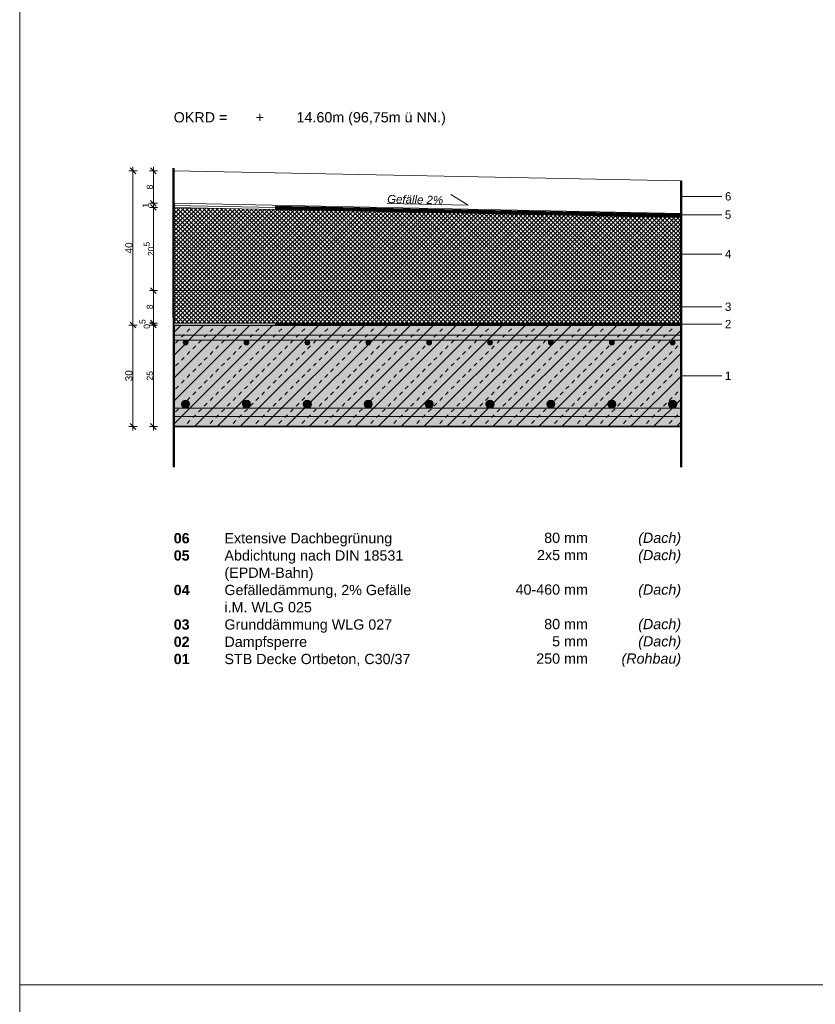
# Model space of a CAD drawing. Header units: metres. Extents: x 0.4 to 30.1, y -10.7 to 8.6.
# Tile 5 of 256: x 4 to 6, y -5.4 to -3. Entities that reach past the tile are written whole.
import ezdxf

# ---------------------------------------------------------------- set-up
doc = ezdxf.new("R2010")
doc.units = ezdxf.units.M
doc.header["$PDMODE"] = 1
doc.header["$PDSIZE"] = -2
doc.linetypes.add('Dash Style-37', pattern=[2.25, 1, -1.25])
doc.layers.get('0').update_dxf_attribs({"lineweight": 25})
for name, color, linetype, lineweight in [('_Bodenaufbauten 20230510 (2D)', 7, 'Continuous', 9), ('Bemaßung', 7, 'Continuous', 9), ('Keine', 7, 'Continuous', 9)]:
    doc.layers.add(name, color=color, linetype=linetype, lineweight=lineweight)
doc.layers.get('0').freeze()
doc.styles.add('Arial', font='arial.ttf')
doc.styles.add('Arial (bold)', font='arialbd.ttf')
doc.styles.add('Arial (italic)', font='ariali.ttf')
doc.dimstyles.new('boris100', dxfattribs={"dimtxt": 17.652669, "dimasz": 0.001414, "dimexe": 0.001, "dimexo": 0.01, "dimgap": 0.0001, "dimtad": 1, "dimdec": 4, "dimtxsty": 'Arial', "dimblk": 'VW_SLASH', "dimblk1": 'VW_SLASH', "dimblk2": 'VW_SLASH', "dimcen": 0, "dimdle": 0.001, "dimadec": 3, "dimazin": 0, "dimtfac": 0.8, "dimtdec": 4, "dimtix": 1, "dimtmove": 0, "dimatfit": 0, "dimldrblk": 'VW_FILLEDARROW', "dimfxl": 0.001, "dimfxlon": 1, "dimfrac": 2, "dimtolj": 1, "dimarcsym": 0})
pattern_1 = [(-45, (0, 0), (0.005303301, 0.005303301), []), (-135, (0, 0), (0.005303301, -0.005303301), [])]

# ---------------------------------------------------------------- blocks, each defined once
blk = doc.blocks.new('VW_SLASH')
at = {"color": 0, "linetype": 'ByBlock', "lineweight": -2, "transparency": 16777216}
blk.add_line((0.71, 0), (-1, 0), dxfattribs=at)
at = {"color": 0, "linetype": 'Continuous', "lineweight": 20, "transparency": 16777216, "flags": 128}
blk.add_lwpolyline([(0.5, 0.5), (-0.5, -0.5)], dxfattribs=at)
blk = doc.blocks.new('*D260')
at = {"layer": 'Bemaßung', "color": 0, "lineweight": -2}
for p, q in [((4.3394, -3.3941), (4.3194, -3.3941)), ((4.3294, -3.46), (4.3294, -3.4082)), ((4.3394, -3.4741), (4.3194, -3.4741))]:
    blk.add_line(p, q, dxfattribs=at)
at = {"layer": 'Defpoints', "color": 0}
for p in [(4.3294, -3.3941), (4.379, -3.3941), (4.3794, -3.4741)]:
    blk.add_point(p, dxfattribs=at)
at = {"layer": 'Bemaßung', "color": 0, "lineweight": -2, "xscale": 0.014138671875, "yscale": 0.014138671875, "zscale": 0.014138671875}
for p, rotation in [((4.3294, -3.3941), 90), ((4.3294, -3.4741), 270)]:
    blk.add_blockref('VW_SLASH', p, dxfattribs=dict(at, rotation=rotation))
at = {"layer": 'Bemaßung', "color": 0, "insert": (4.3207, -3.4341), "char_height": 0.01513, "attachment_point": 5, "rotation": 90, "style": 'Arial'}
blk.add_mtext('\\A1;8', dxfattribs=at)
blk = doc.blocks.new('VW_FILLEDARROW')
at = {"linetype": 'Continuous', "lineweight": 5, "true_color": 0xb9b9b9, "transparency": 16777216}
h = blk.add_hatch(dxfattribs=at)
h.set_pattern_fill('Dämm', color=9, style=0, pattern_type=2)
h.set_pattern_definition([(-45, (0, 0), (0.00053033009, 0.00053033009), []), (-135, (0, 0), (0.00053033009, -0.00053033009), [])])
h.paths.add_polyline_path([(-2.25, 0.6), (0, 0), (-2.25, -0.6)])
at = {"color": 0, "linetype": 'Continuous', "lineweight": 5, "transparency": 16777216, "flags": 128}
blk.add_lwpolyline([(-2.25, 0.6), (0, 0), (-2.25, -0.6)], close=True, dxfattribs=at)
blk = doc.blocks.new('*D261')
at = {"layer": 'Bemaßung', "color": 0, "lineweight": -2}
for p, q in [((4.3294, -3.46), (4.3294, -3.4458)), ((4.3394, -3.4741), (4.3194, -3.4741)), ((4.3394, -3.4841), (4.3194, -3.4841)), ((4.3294, -3.4841), (4.3294, -3.4741)), ((4.3294, -3.4982), (4.3294, -3.5124))]:
    blk.add_line(p, q, dxfattribs=at)
at = {"layer": 'Defpoints', "color": 0}
for p in [(4.3294, -3.4741), (4.3793, -3.4841), (4.3794, -3.4741)]:
    blk.add_point(p, dxfattribs=at)
at = {"layer": 'Bemaßung', "color": 0, "lineweight": -2, "xscale": 0.014138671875, "yscale": 0.014138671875, "zscale": 0.014138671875}
for p, rotation in [((4.3294, -3.4741), 270), ((4.3294, -3.4841), 90)]:
    blk.add_blockref('VW_SLASH', p, dxfattribs=dict(at, rotation=rotation))
at = {"layer": 'Bemaßung', "color": 0, "insert": (4.3103, -3.4791), "char_height": 0.01513, "attachment_point": 5, "rotation": 90, "style": 'Arial'}
blk.add_mtext('\\A1;1', dxfattribs=at)
blk = doc.blocks.new('*D262')
at = {"layer": 'Bemaßung', "color": 0, "lineweight": -2}
for p, q in [((4.3394, -3.4841), (4.3194, -3.4841)), ((4.3294, -3.675), (4.3294, -3.4982)), ((4.3394, -3.6891), (4.3194, -3.6891))]:
    blk.add_line(p, q, dxfattribs=at)
at = {"layer": 'Defpoints', "color": 0}
for p in [(4.3294, -3.4841), (4.3793, -3.4841), (5.6294, -3.6891)]:
    blk.add_point(p, dxfattribs=at)
at = {"layer": 'Bemaßung', "color": 0, "lineweight": -2, "xscale": 0.014138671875, "yscale": 0.014138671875, "zscale": 0.014138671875}
for p, rotation in [((4.3294, -3.4841), 90), ((4.3294, -3.6891), 270)]:
    blk.add_blockref('VW_SLASH', p, dxfattribs=dict(at, rotation=rotation))
at = {"layer": 'Bemaßung', "color": 0, "insert": (4.3182, -3.5866), "char_height": 0.015131, "attachment_point": 5, "rotation": 90, "style": 'Arial'}
blk.add_mtext('\\A1;20\\S5^ ;', dxfattribs=at)
blk = doc.blocks.new('*D263')
at = {"layer": 'Bemaßung', "color": 0, "lineweight": -2}
for p, q in [((4.3394, -3.6891), (4.3194, -3.6891)), ((4.3294, -3.755), (4.3294, -3.7033)), ((4.3394, -3.7691), (4.3194, -3.7691))]:
    blk.add_line(p, q, dxfattribs=at)
at = {"layer": 'Defpoints', "color": 0}
for p in [(4.3294, -3.6891), (5.6294, -3.6891), (4.3794, -3.7691)]:
    blk.add_point(p, dxfattribs=at)
at = {"layer": 'Bemaßung', "color": 0, "lineweight": -2, "xscale": 0.014138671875, "yscale": 0.014138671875, "zscale": 0.014138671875}
for p, rotation in [((4.3294, -3.6891), 90), ((4.3294, -3.7691), 270)]:
    blk.add_blockref('VW_SLASH', p, dxfattribs=dict(at, rotation=rotation))
at = {"layer": 'Bemaßung', "color": 0, "insert": (4.3207, -3.7291), "char_height": 0.01513, "attachment_point": 5, "rotation": 90, "style": 'Arial'}
blk.add_mtext('\\A1;8', dxfattribs=at)
blk = doc.blocks.new('*D264')
at = {"layer": 'Bemaßung', "color": 0, "lineweight": -2}
for p, q in [((4.3294, -3.755), (4.3294, -3.7408)), ((4.3394, -3.7691), (4.3194, -3.7691)), ((4.3394, -3.7741), (4.3194, -3.7741)), ((4.3294, -3.7741), (4.3294, -3.7691)), ((4.3294, -3.7883), (4.3294, -3.8024))]:
    blk.add_line(p, q, dxfattribs=at)
at = {"layer": 'Defpoints', "color": 0}
for p in [(4.3294, -3.7691), (4.3794, -3.7691), (4.3794, -3.7741)]:
    blk.add_point(p, dxfattribs=at)
at = {"layer": 'Bemaßung', "color": 0, "lineweight": -2, "xscale": 0.014138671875, "yscale": 0.014138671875, "zscale": 0.014138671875}
for p, rotation in [((4.3294, -3.7691), 270), ((4.3294, -3.7741), 90)]:
    blk.add_blockref('VW_SLASH', p, dxfattribs=dict(at, rotation=rotation))
at = {"layer": 'Bemaßung', "color": 0, "insert": (4.3077, -3.7716), "char_height": 0.015131, "attachment_point": 5, "rotation": 90, "style": 'Arial'}
blk.add_mtext('\\A1;0\\S5^ ;', dxfattribs=at)
blk = doc.blocks.new('*D265')
at = {"layer": 'Bemaßung', "color": 0, "lineweight": -2}
for p, q in [((4.3394, -3.7741), (4.3194, -3.7741)), ((4.3294, -4.01), (4.3294, -3.7883)), ((4.3394, -4.0241), (4.3194, -4.0241))]:
    blk.add_line(p, q, dxfattribs=at)
at = {"layer": 'Defpoints', "color": 0}
for p in [(4.3294, -3.7741), (4.3794, -3.7741), (4.3794, -4.0241)]:
    blk.add_point(p, dxfattribs=at)
at = {"layer": 'Bemaßung', "color": 0, "lineweight": -2, "xscale": 0.014138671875, "yscale": 0.014138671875, "zscale": 0.014138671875}
for p, rotation in [((4.3294, -3.7741), 90), ((4.3294, -4.0241), 270)]:
    blk.add_blockref('VW_SLASH', p, dxfattribs=dict(at, rotation=rotation))
at = {"layer": 'Bemaßung', "color": 0, "insert": (4.3207, -3.8991), "char_height": 0.01513, "attachment_point": 5, "rotation": 90, "style": 'Arial'}
blk.add_mtext('\\A1;25', dxfattribs=at)
blk = doc.blocks.new('*D266')
at = {"layer": 'Bemaßung', "color": 0, "lineweight": -2}
for p, q in [((4.289, -3.3941), (4.269, -3.3941)), ((4.279, -3.76), (4.279, -3.4082)), ((4.289, -3.7741), (4.269, -3.7741))]:
    blk.add_line(p, q, dxfattribs=at)
at = {"layer": 'Defpoints', "color": 0}
for p in [(4.279, -3.3941), (4.379, -3.3941), (4.3794, -3.7741)]:
    blk.add_point(p, dxfattribs=at)
at = {"layer": 'Bemaßung', "color": 0, "lineweight": -2, "xscale": 0.014138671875, "yscale": 0.014138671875, "zscale": 0.014138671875}
for p, rotation in [((4.279, -3.3941), 90), ((4.279, -3.7741), 270)]:
    blk.add_blockref('VW_SLASH', p, dxfattribs=dict(at, rotation=rotation))
at = {"layer": 'Bemaßung', "color": 0, "insert": (4.269, -3.5841), "char_height": 0.01765, "attachment_point": 5, "rotation": 90, "style": 'Arial'}
blk.add_mtext('\\A1;40', dxfattribs=at)
blk = doc.blocks.new('*D267')
at = {"layer": 'Bemaßung', "color": 0, "lineweight": -2}
for p, q in [((4.289, -3.7741), (4.269, -3.7741)), ((4.279, -4.01), (4.279, -3.7883)), ((4.289, -4.0241), (4.269, -4.0241))]:
    blk.add_line(p, q, dxfattribs=at)
at = {"layer": 'Defpoints', "color": 0}
for p in [(4.279, -3.7741), (4.3794, -3.7741), (4.3794, -4.0241)]:
    blk.add_point(p, dxfattribs=at)
at = {"layer": 'Bemaßung', "color": 0, "lineweight": -2, "xscale": 0.014138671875, "yscale": 0.014138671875, "zscale": 0.014138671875}
for p, rotation in [((4.279, -3.7741), 90), ((4.279, -4.0241), 270)]:
    blk.add_blockref('VW_SLASH', p, dxfattribs=dict(at, rotation=rotation))
at = {"layer": 'Bemaßung', "color": 0, "insert": (4.269, -3.8991), "char_height": 0.01765, "attachment_point": 5, "rotation": 90, "style": 'Arial'}
blk.add_mtext('\\A1;30', dxfattribs=at)
blk = doc.blocks.new('Bodenaufbauten 20230510 (2D)')
at = {"layer": 'Keine', "linetype": 'Continuous', "lineweight": 5, "true_color": 0xb9b9b9, "transparency": 33554687}
h = blk.add_hatch(dxfattribs=at)
h.set_pattern_fill('Dämm', color=9, style=0, pattern_type=2)
h.set_pattern_definition(pattern_1)
h.paths.add_polyline_path([(4.3794, -3.68911), (5.6294, -3.68911), (5.6294, -3.50911), (4.37926, -3.48411)])
h = blk.add_hatch(dxfattribs=at)
h.set_pattern_fill('Dämm', color=9, style=0, pattern_type=2)
h.set_pattern_definition(pattern_1)
h.paths.add_polyline_path([(4.3794, -3.76911), (5.6294, -3.76911), (5.6294, -3.68911), (4.3794, -3.68911)])
at = {"layer": 'Keine', "linetype": 'Continuous', "lineweight": 0, "transparency": 33554687}
blk.add_hatch(color=9, dxfattribs=at).paths.add_polyline_path([(4.3794, -3.77411), (5.6294, -3.77411), (5.6294, -4.02411), (4.3794, -4.02411)])
at = {"layer": 'Keine', "linetype": 'Continuous', "lineweight": 13, "transparency": 33554687}
h = blk.add_hatch(dxfattribs=at)
h.set_pattern_fill('Stahlbeton-M1_10', color=250, style=0, pattern_type=2)
h.set_pattern_definition([(45, (0, 0), (0.02828427, -0.02828427), [0.01, -0.01])])
h.paths.add_polyline_path([(4.3794, -3.77411), (5.6294, -3.77411), (5.6294, -4.02411), (4.3794, -4.02411)])
h = blk.add_hatch(dxfattribs=at)
h.set_pattern_fill('Stahlbeton-M1_10-1', color=251, style=0, pattern_type=2)
h.set_pattern_definition([(-135, (0.012426, -0.013254), (0.02828427, -0.02828427), [])])
h.paths.add_polyline_path([(4.3794, -3.77411), (5.6294, -3.77411), (5.6294, -4.02411), (4.3794, -4.02411)])
at = {"layer": 'Keine', "linetype": 'Continuous', "lineweight": 0, "true_color": 0xdddddd, "transparency": 33554687}
for points in [[(4.3794, -3.79911), (4.3794, -3.81111), (5.6294, -3.81111), (5.6294, -3.79911)], [(4.3794, -3.97911), (4.3794, -3.99911), (5.6294, -3.99911), (5.6294, -3.97911)]]:
    blk.add_hatch(color=254, dxfattribs=at).paths.add_polyline_path(points)
h = blk.add_hatch(color=254, dxfattribs=at)
edge = h.paths.add_edge_path()
edge.add_arc((4.40866, -3.81711), 0.006, 0, 360)
h = blk.add_hatch(color=254, dxfattribs=at)
edge = h.paths.add_edge_path()
edge.add_arc((4.55866, -3.81711), 0.006, 0, 360)
h = blk.add_hatch(color=254, dxfattribs=at)
edge = h.paths.add_edge_path()
edge.add_arc((4.70866, -3.81711), 0.006, 0, 360)
h = blk.add_hatch(color=254, dxfattribs=at)
edge = h.paths.add_edge_path()
edge.add_arc((4.85866, -3.81711), 0.006, 0, 360)
h = blk.add_hatch(color=254, dxfattribs=at)
edge = h.paths.add_edge_path()
edge.add_arc((5.00866, -3.81711), 0.006, 0, 360)
h = blk.add_hatch(color=254, dxfattribs=at)
edge = h.paths.add_edge_path()
edge.add_arc((5.15866, -3.81711), 0.006, 0, 360)
h = blk.add_hatch(color=254, dxfattribs=at)
edge = h.paths.add_edge_path()
edge.add_arc((5.30866, -3.81711), 0.006, 0, 360)
h = blk.add_hatch(color=254, dxfattribs=at)
edge = h.paths.add_edge_path()
edge.add_arc((5.45866, -3.81711), 0.006, 0, 360)
h = blk.add_hatch(color=254, dxfattribs=at)
edge = h.paths.add_edge_path()
edge.add_arc((5.60866, -3.81711), 0.006, 0, 360)
h = blk.add_hatch(color=254, dxfattribs=at)
edge = h.paths.add_edge_path()
edge.add_arc((4.40866, -3.96911), 0.01, 0, 360)
h = blk.add_hatch(color=254, dxfattribs=at)
edge = h.paths.add_edge_path()
edge.add_arc((4.55866, -3.96911), 0.01, 0, 360)
h = blk.add_hatch(color=254, dxfattribs=at)
edge = h.paths.add_edge_path()
edge.add_arc((4.70866, -3.96911), 0.01, 0, 360)
h = blk.add_hatch(color=254, dxfattribs=at)
edge = h.paths.add_edge_path()
edge.add_arc((4.85866, -3.96911), 0.01, 0, 360)
h = blk.add_hatch(color=254, dxfattribs=at)
edge = h.paths.add_edge_path()
edge.add_arc((5.00866, -3.96911), 0.01, 0, 360)
h = blk.add_hatch(color=254, dxfattribs=at)
edge = h.paths.add_edge_path()
edge.add_arc((5.15866, -3.96911), 0.01, 0, 360)
h = blk.add_hatch(color=254, dxfattribs=at)
edge = h.paths.add_edge_path()
edge.add_arc((5.30866, -3.96911), 0.01, 0, 360)
h = blk.add_hatch(color=254, dxfattribs=at)
edge = h.paths.add_edge_path()
edge.add_arc((5.45866, -3.96911), 0.01, 0, 360)
h = blk.add_hatch(color=254, dxfattribs=at)
edge = h.paths.add_edge_path()
edge.add_arc((5.60866, -3.96911), 0.01, 0, 360)
at = {"layer": 'Keine', "color": 253, "linetype": 'Continuous', "lineweight": 9, "true_color": 0xaaaaaa, "transparency": 33554687}
for p, q in [((5.7294, -3.45711), (5.6294, -3.45711)), ((5.7294, -3.59911), (5.6294, -3.59911)), ((5.7294, -3.72911), (5.6294, -3.72911)), ((5.7294, -3.77161), (5.6294, -3.77161)), ((5.7294, -3.89911), (5.6294, -3.89911))]:
    blk.add_line(p, q, dxfattribs=at)
at = {"layer": 'Keine', "color": 8, "linetype": 'Continuous', "lineweight": 9, "transparency": 33554687, "flags": 128}
blk.add_lwpolyline([(5.6294, -3.49911), (5.6294, -3.41911), (4.37899, -3.3941), (4.3794, -3.47411)], close=True, dxfattribs=at)
at = {"layer": 'Keine', "color": 7, "linetype": 'Continuous', "lineweight": 9, "transparency": 33554687, "flags": 128}
for points in [[(4.3794, -3.68911), (5.6294, -3.68911), (5.6294, -3.50911), (4.37926, -3.48411)], [(4.3794, -3.76911), (5.6294, -3.76911), (5.6294, -3.68911), (4.3794, -3.68911)]]:
    blk.add_lwpolyline(points, close=True, dxfattribs=at)
at = {"layer": 'Keine', "color": 7, "linetype": 'Continuous', "lineweight": 35, "transparency": 33554687, "flags": 128}
blk.add_lwpolyline([(4.3794, -3.77411), (5.6294, -3.77411), (5.6294, -4.02411), (4.3794, -4.02411)], close=True, dxfattribs=at)
at = {"layer": 'Keine', "color": 9, "linetype": 'Continuous', "lineweight": 13, "transparency": 33554687, "flags": 128}
for points in [[(4.3794, -3.79911), (4.3794, -3.81111), (5.6294, -3.81111), (5.6294, -3.79911)], [(4.3794, -3.97911), (4.3794, -3.99911), (5.6294, -3.99911), (5.6294, -3.97911)]]:
    blk.add_lwpolyline(points, close=True, dxfattribs=at)
at = {"layer": 'Keine', "color": 255, "flags": 128}
blk.add_lwpolyline([(4, -5.4), (6, -5.4), (6, -7.8), (4, -7.8)], close=True, dxfattribs=at)
at = {"layer": 'Keine', "color": 9, "linetype": 'Continuous', "lineweight": 13, "transparency": 33554687}
for centre, radius in [((4.40866, -3.81711), 0.006), ((4.55866, -3.81711), 0.006), ((4.70866, -3.81711), 0.006), ((4.85866, -3.81711), 0.006), ((5.00866, -3.81711), 0.006), ((5.15866, -3.81711), 0.006), ((5.30866, -3.81711), 0.006), ((5.45866, -3.81711), 0.006), ((5.60866, -3.81711), 0.006), ((4.40866, -3.96911), 0.01), ((4.55866, -3.96911), 0.01), ((4.70866, -3.96911), 0.01), ((4.85866, -3.96911), 0.01), ((5.00866, -3.96911), 0.01), ((5.15866, -3.96911), 0.01), ((5.30866, -3.96911), 0.01), ((5.45866, -3.96911), 0.01), ((5.60866, -3.96911), 0.01)]:
    blk.add_circle(centre, radius, dxfattribs=at)
at = {"layer": 'Keine', "color": 7, "transparency": 33554687, "line_spacing_factor": 0.969122, "style": 'Arial'}
for s, insert, char_height, attachment_point in [('\\pxt1.154;OKRD =^I+^I14.60m {\\H0.999x;(96,75m ü NN.)}', (4.3794, -3.24951), 0.0252181, 1), ('6 ', (5.75317, -3.45711), 0.020374, 6), ('5 ', (5.75317, -3.50211), 0.020374, 6), ('4 ', (5.75317, -3.59911), 0.020374, 6), ('3 ', (5.75317, -3.72911), 0.020374, 6), ('2 ', (5.75317, -3.77161), 0.020374, 6), ('1 ', (5.75317, -3.89911), 0.020374, 6)]:
    blk.add_mtext(s, dxfattribs=dict(at, insert=insert, char_height=char_height, attachment_point=attachment_point))
at = {"layer": 'Keine', "color": 7, "insert": (4.3794, -4.2867), "char_height": 0.0252181, "attachment_point": 1, "line_spacing_factor": 1.011258, "style": 'Arial (bold)'}
blk.add_mtext('\\pxt4.957;06{\\fArial|b0|i0|c0|p0; ^IExtensive Dachbegrünung}{\\fArial|b0|i0|c0|p0;\\P}05{\\fArial|b0|i0|c0|p0; ^I}{\\fArial|b0|i0|c0|p0;Abdichtung nach DIN 18531\\P^I(EPDM-Bahn)\\P}04{\\fArial|b0|i0|c0|p0; ^I}{\\fArial|b0|i0|c0|p0;Gefälledämmung, 2% Gefälle}{\\fArial|b0|i0|c0|p0;\\P ^Ii.M. WLG 025\\P}03{\\fArial|b0|i0|c0|p0;^IGrunddämmung WLG 027\\P}02{\\fArial|b0|i0|c0|p0;^IDampfsperre\\P}01{\\fArial|b0|i0|c0|p0; ^ISTB Decke Ortbeton, C30/37}', dxfattribs=at)
at = {"layer": 'Keine', "color": 7, "transparency": 33554687, "char_height": 0.025218, "attachment_point": 3, "line_spacing_factor": 1.011258}
for s, insert, width, style in [('  80 mm\\P2x5 mm\\P\\P40-460 mm\\P \\P80 mm\\P5 mm\\P250 mm', (5.39978, -4.28565), 0.22, 'Arial'), ('(Dach)\\P(Dach)\\P\\P(Dach)\\P\\P(Dach)\\P(Dach)\\P(Rohbau)', (5.6294, -4.28565), 0.16, 'Arial (italic)')]:
    blk.add_mtext(s, dxfattribs=dict(at, insert=insert, width=width, style=style))
at = {"layer": 'Bemaßung'}
for base, p1, p2, text, override, picture, middle in [((4.3294, -3.68911), (4.3794, -3.76911), (5.6294, -3.68911), '8', {"dimtxt": 0.015131, "dimasz": 0.014139, "dimexe": 0.01, "dimgap": 0.001, "dimdec": 3, "dimpost": '<>', "dimtxsty": 'Arial', "dimdle": 0.01, "dimtmove": 2, "dimfxl": 0.01}, '*D263', (4.32067, -3.72911)), ((4.3294, -3.76911), (4.3794, -3.77411), (4.3794, -3.76911), '0\\S5^ ;', {"dimtxt": 0.015131, "dimasz": 0.014139, "dimexe": 0.01, "dimgap": 0.001, "dimdec": 3, "dimpost": '<>', "dimtxsty": 'Arial', "dimdle": 0.01, "dimtix": 0, "dimtmove": 2, "dimfxl": 0.01}, '*D264', (4.30766, -3.77161)), ((4.27899, -3.77411), (4.3794, -4.02411), (4.3794, -3.77411), '30', {"dimtxt": 0.017653, "dimasz": 0.014139, "dimexe": 0.01, "dimgap": 0.001, "dimdec": 1, "dimpost": '<>', "dimtxsty": 'Arial', "dimdle": 0.01, "dimtmove": 2, "dimfxl": 0.01}, '*D267', (4.26897, -3.89911)), ((4.3294, -3.77411), (4.3794, -4.02411), (4.3794, -3.77411), '25', {"dimtxt": 0.015131, "dimasz": 0.014139, "dimexe": 0.01, "dimgap": 0.001, "dimdec": 3, "dimpost": '<>', "dimtxsty": 'Arial', "dimdle": 0.01, "dimtmove": 2, "dimfxl": 0.01}, '*D265', (4.32067, -3.89911))]:
    dim = blk.add_linear_dim(base=base, p1=p1, p2=p2, angle=270, text=text, dimstyle='boris100', override=override, dxfattribs=at)
    dim.commit()
    dim.dimension.update_dxf_attribs({"geometry": picture, "text_midpoint": middle})
at = {"color": 255, "linetype": 'Continuous', "lineweight": 9, "transparency": 33554687}
blk.add_wipeout([(4.3794, -3.47911), (5.6294, -3.50411), (5.6294, -3.50911), (4.3794, -3.48411)], dxfattribs=at).dxf.layer = 'Keine'
at = {"layer": 'Keine', "color": 7, "linetype": 'Dash Style-37', "lineweight": 35, "transparency": 33554687}
blk.add_line((5.6294, -3.50661), (4.3794, -3.48161), dxfattribs=at)
at = {"layer": 'Keine', "color": 7, "linetype": 'Continuous', "lineweight": 9, "transparency": 33554687}
blk.add_line((4.95027, -3.49553), (4.89028, -3.49433), dxfattribs=at)
blk.add_line((4.95027, -3.49553), (4.89028, -3.49433), dxfattribs=at)
at = {"layer": 'Keine', "color": 7, "linetype": 'Continuous', "lineweight": 9, "transparency": 33554687, "flags": 128}
blk.add_lwpolyline([(4.3794, -3.47911), (5.6294, -3.50411), (5.6294, -3.50911), (4.3794, -3.48411)], close=True, dxfattribs=at)
at = {"color": 255, "linetype": 'Continuous', "lineweight": 9, "transparency": 33554687}
blk.add_wipeout([(4.3794, -3.47411), (5.6294, -3.49911), (5.6294, -3.50411), (4.3794, -3.47911)], dxfattribs=at).dxf.layer = 'Keine'
at = {"layer": 'Keine', "color": 255, "lineweight": 50}
for p, q in [((4.37899, -3.3871), (4.3794, -4.12411)), ((5.6294, -4.12411), (5.6294, -3.41911))]:
    blk.add_line(p, q, dxfattribs=at)
at = {"layer": 'Keine', "color": 8, "linetype": 'Continuous', "lineweight": 9, "transparency": 33554687}
for q in [(5.06208, -3.45276), (4.90492, -3.47462)]:
    blk.add_line((5.10488, -3.47862), q, dxfattribs=at)
at = {"layer": 'Keine', "color": 7, "linetype": 'Dash Style-37', "lineweight": 35, "transparency": 33554687}
blk.add_line((5.6294, -3.50161), (4.3794, -3.47661), dxfattribs=at)
at = {"layer": 'Keine', "color": 253, "linetype": 'Continuous', "lineweight": 9, "true_color": 0xaaaaaa, "transparency": 33554687}
blk.add_line((5.7294, -3.50211), (5.6294, -3.50211), dxfattribs=at)
at = {"layer": 'Keine', "color": 7, "linetype": 'Continuous', "lineweight": 9, "transparency": 33554687, "flags": 128}
blk.add_lwpolyline([(4.3794, -3.47411), (5.6294, -3.49911), (5.6294, -3.50411), (4.3794, -3.47911)], close=True, dxfattribs=at)
at = {"layer": 'Keine', "color": 8, "transparency": 33554687, "insert": (5.04296, -3.47653), "char_height": 0.020174, "attachment_point": 9, "rotation": 358.85424, "line_spacing_factor": 0.97755, "style": 'Arial (italic)'}
blk.add_mtext('Gefälle 2%', dxfattribs=at)
at = {"layer": 'Bemaßung'}
for base, p1, p2, text, override, picture, middle in [((4.27899, -3.3941), (4.3794, -3.77411), (4.37899, -3.3941), '40', {"dimtxt": 0.017653, "dimasz": 0.014139, "dimexe": 0.01, "dimgap": 0.001, "dimdec": 1, "dimpost": '<>', "dimtxsty": 'Arial', "dimdle": 0.01, "dimtmove": 2, "dimfxl": 0.01}, '*D266', (4.26897, -3.58411)), ((4.3294, -3.3941), (4.3794, -3.47411), (4.37899, -3.3941), '8', {"dimtxt": 0.015131, "dimasz": 0.014139, "dimexe": 0.01, "dimgap": 0.001, "dimdec": 3, "dimpost": '<>', "dimtxsty": 'Arial', "dimdle": 0.01, "dimtmove": 2, "dimfxl": 0.01}, '*D260', (4.32067, -3.43411)), ((4.3294, -3.47411), (4.37926, -3.48411), (4.3794, -3.47411), '1', {"dimtxt": 0.015131, "dimasz": 0.014139, "dimexe": 0.01, "dimgap": 0.001, "dimdec": 3, "dimpost": '<>', "dimtxsty": 'Arial', "dimdle": 0.01, "dimtix": 0, "dimtmove": 2, "dimfxl": 0.01}, '*D261', (4.3103, -3.47911)), ((4.3294, -3.48411), (5.6294, -3.68911), (4.37926, -3.48411), '20\\S5^ ;', {"dimtxt": 0.015131, "dimasz": 0.014139, "dimexe": 0.01, "dimgap": 0.001, "dimdec": 3, "dimpost": '<>', "dimtxsty": 'Arial', "dimdle": 0.01, "dimtmove": 2, "dimfxl": 0.01}, '*D262', (4.31816, -3.58661))]:
    dim = blk.add_linear_dim(base=base, p1=p1, p2=p2, angle=270, text=text, dimstyle='boris100', override=override, dxfattribs=at)
    dim.commit()
    dim.dimension.update_dxf_attribs({"geometry": picture, "text_midpoint": middle})
at = {"color": 255, "linetype": 'Continuous', "lineweight": 9, "transparency": 33554687}
blk.add_wipeout([(4.3794, -3.76911), (5.6294, -3.76911), (5.6294, -3.77411), (4.3794, -3.77411)], dxfattribs=at).dxf.layer = 'Keine'
at = {"layer": 'Keine', "color": 7, "linetype": 'Dash Style-37', "lineweight": 35, "transparency": 33554687}
blk.add_line((5.62935, -3.77161), (4.3794, -3.77161), dxfattribs=at)
at = {"layer": 'Keine', "color": 255, "flags": 128}
blk.add_lwpolyline([(4, -3), (6, -3), (6, -5.4), (4, -5.4)], close=True, dxfattribs=at)
at = {"layer": 'Keine', "color": 7, "linetype": 'Continuous', "lineweight": 9, "transparency": 33554687, "flags": 128}
blk.add_lwpolyline([(4.3794, -3.76911), (5.6294, -3.76911), (5.6294, -3.77411), (4.3794, -3.77411)], close=True, dxfattribs=at)

msp = doc.modelspace()

# ---------------------------------------------------------------- block references
at = {"layer": '_Bodenaufbauten 20230510 (2D)'}
msp.add_blockref('Bodenaufbauten 20230510 (2D)', (0, 0), dxfattribs=at)

doc.saveas('drawing.dxf')
